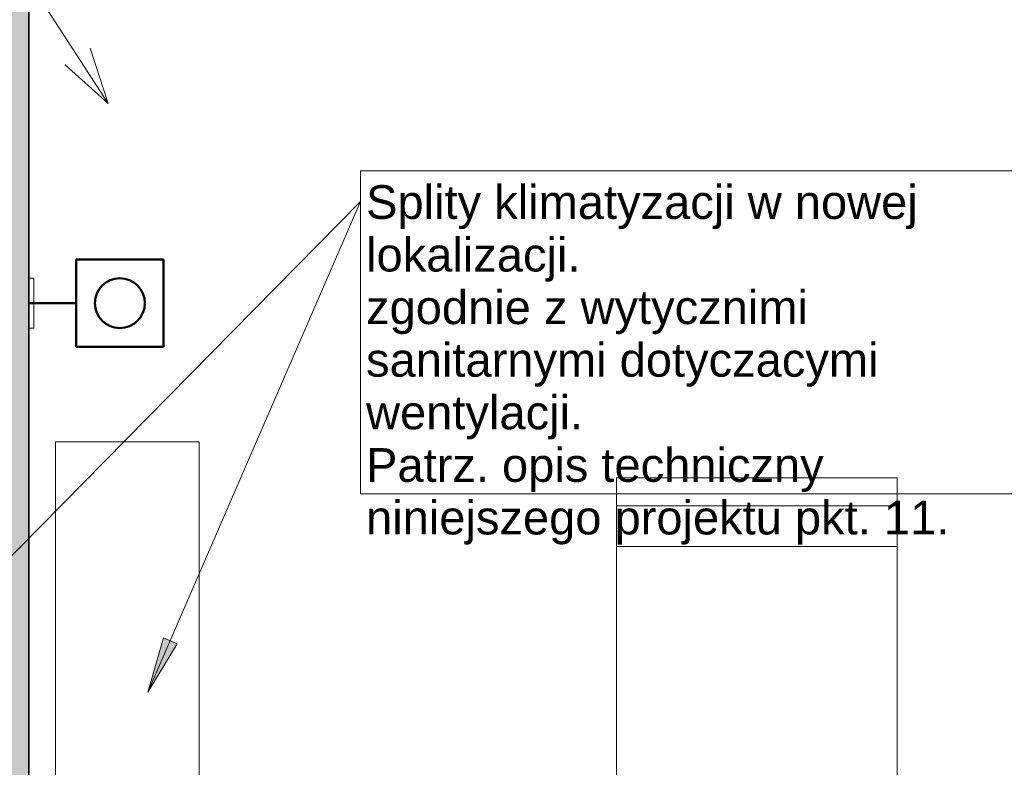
# Model space of a CAD drawing. Header units: centimetres. Extents: x -1109 to 217, y 2044 to 2913.
# Tile 33 of 36: x -385 to -227, y 2551 to 2671. Entities that reach past the tile are written whole.
import ezdxf

# ---------------------------------------------------------------- set-up
doc = ezdxf.new("R2010")
doc.units = ezdxf.units.CM
for name, color, linetype, lineweight in [('_Cienkie linie_', 7, 'Continuous', 18), ('Meble-1', 9, 'Continuous', 18), ('Notatki tekstowe', 130, 'Continuous', 9), ('Notatki tekstowe-1', 7, 'Continuous', 9), ('Osprzęt elektryczny', 7, 'Continuous', 18), ('Symbol gniazda-1', 1, 'Continuous', 50), ('Wzór cięcia-1', 10, 'Continuous', 18), ('Ściany-1', 253, 'Continuous', 35)]:
    doc.layers.add(name, color=color, linetype=linetype, lineweight=lineweight)
doc.styles.add('Arial', font='arial.ttf', dxfattribs={"height": 5.4})

# ---------------------------------------------------------------- blocks, each defined once
blk = doc.blocks.new('Bimroom_Collection_Dining_Chair_2022 - Dining Chair-775751-Wytyczne elektryczne')
at = {"layer": 'Meble-1'}
for p, q in [((-22.5, -28), (-22.5, 28)), ((-22.5, 28), (22.5, 28)), ((22.5, 28), (22.5, -28)), ((-22.5, -17), (22.5, -17)), ((-22.5, -23.5), (22.5, -23.5)), ((22.5, -28), (-22.5, -28))]:
    blk.add_line(p, q, dxfattribs=at)
blk = doc.blocks.new('TD_gniazda_wlaczniki_r01 - Przycisk-V3-Wytyczne elektryczne')
at = {"layer": 'Osprzęt elektryczny'}
for p, q in [((-383.72, 2629.08), (-383.72, 2621.08)), ((-383.72, 2621.08), (-383.72, 2629.08)), ((-382.92, 2629.08), (-383.72, 2629.08)), ((-383.72, 2629.08), (-382.92, 2629.08)), ((-382.92, 2629.08), (-382.92, 2621.08)), ((-382.92, 2621.08), (-382.92, 2629.08)), ((-382.92, 2628.65), (-382.92, 2621.51)), ((-382.92, 2621.51), (-382.92, 2628.65)), ((-383.72, 2621.08), (-382.92, 2621.08)), ((-383.72, 2621.08), (-382.92, 2621.08))]:
    blk.add_line(p, q, dxfattribs=at)
at = {"layer": 'Symbol gniazda-1'}
for p, q in [((-362.12, 2632.08), (-376.12, 2632.08)), ((-376.12, 2632.08), (-376.12, 2625.08)), ((-362.12, 2618.08), (-362.12, 2632.08)), ((-383.72, 2625.08), (-376.12, 2625.08)), ((-376.12, 2625.08), (-376.12, 2618.08)), ((-376.12, 2618.08), (-362.12, 2618.08))]:
    blk.add_line(p, q, dxfattribs=at)
blk.add_circle((-369.12, 2625.08), 4, dxfattribs=at)

msp = doc.modelspace()

# ---------------------------------------------------------------- hatches: boundary and pattern name
at = {"layer": 'Notatki tekstowe-1'}
msp.add_hatch(color=256, dxfattribs=at).paths.add_polyline_path([(-364.63, 2562.69), (-359.97, 2570.48), (-362.14, 2571.42)])
at = {"layer": 'Wzór cięcia-1'}
msp.add_hatch(color=256, dxfattribs=at).paths.add_polyline_path([(-383.72, 2346.08), (-383.72, 2682.08), (-396.22, 2682.08), (-396.22, 2346.08)])

# ---------------------------------------------------------------- linework, layer by layer
at = {"layer": '_Cienkie linie_'}
for p, q in [((-356.44, 2602.86), (-379.44, 2602.86)), ((-379.44, 2602.86), (-379.44, 2529.86)), ((-356.44, 2529.86), (-356.44, 2602.86))]:
    msp.add_line(p, q, dxfattribs=at)
at = {"layer": 'Notatki tekstowe'}
for p, q in [((-371, 2657.07), (-494.81, 2847.74)), ((-371, 2657.07), (-373.88, 2665.93)), ((-371, 2657.07), (-377.92, 2663.3)), ((-408.96, 2561.78), (-330.56, 2641.36)), ((-364.63, 2562.69), (-330.56, 2641.36)), ((-362.14, 2571.42), (-364.63, 2562.69)), ((-364.63, 2562.69), (-359.97, 2570.48)), ((-359.97, 2570.48), (-362.14, 2571.42))]:
    msp.add_line(p, q, dxfattribs=at)
at = {"layer": 'Notatki tekstowe', "flags": 128}
msp.add_lwpolyline([(-330.56, 2646.31), (-219.55, 2646.31), (-219.55, 2594.5), (-330.56, 2594.5)], close=True, dxfattribs=at)
at = {"layer": 'Ściany-1'}
msp.add_line((-383.72, 2346.08), (-383.72, 2682.08), dxfattribs=at)

# ---------------------------------------------------------------- block references
at = {"layer": 'Meble-1', "rotation": 180}
msp.add_blockref('Bimroom_Collection_Dining_Chair_2022 - Dining Chair-775751-Wytyczne elektryczne', (-267.02, 2569.08), dxfattribs=at)
at = {"layer": 'Symbol gniazda-1'}
msp.add_blockref('TD_gniazda_wlaczniki_r01 - Przycisk-V3-Wytyczne elektryczne', (0, 0), dxfattribs=at)

# ---------------------------------------------------------------- texts
at = {"layer": 'Notatki tekstowe-1', "insert": (-329.66, 2643.98), "char_height": 5.4, "width": 109.14, "attachment_point": 1, "line_spacing_factor": 0.936439, "style": 'Arial'}
msp.add_mtext('\\pxt7.05556,14.11111,21.16667,28.22222,35.27778,42.33333,49.38889,56.44444,63.5,70.55556,77.61111,84.66667,91.72222,98.77778,105.83333,112.88889,119.94444,127,134.05556,141.11111,148.16667,155.22222,162.27778,169.33333,176.38889,183.44444,190.5,197.55556,204.61111,211.66667,218.72222,225.77778;{Splity klimatyzacji w nowej lokalizacji.\\Pzgodnie z wytycznimi sanitarnymi dotyczacymi wentylacji. \\PPatrz. opis techniczny niniejszego projektu pkt. 11.}', dxfattribs=at)

doc.saveas('drawing.dxf')
